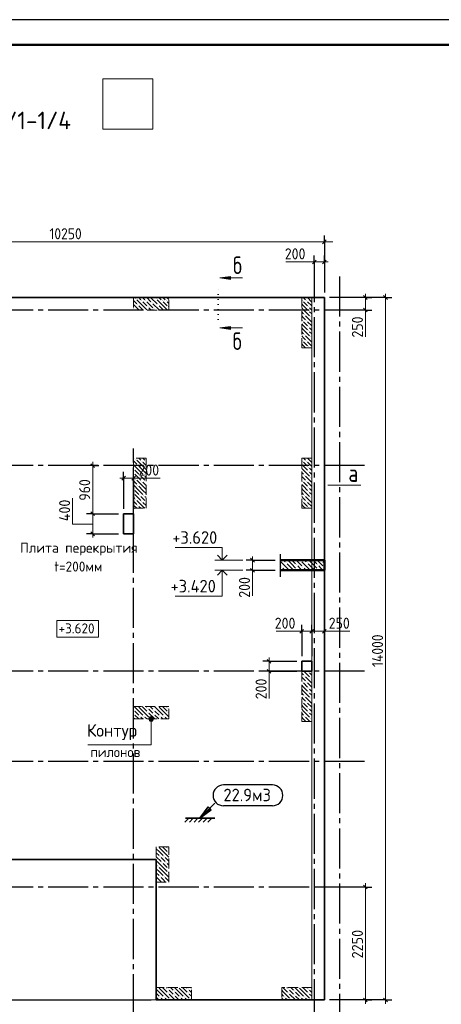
# Model space of a CAD drawing. Header units: millimetres. Extents: x 0 to 42000, y 0 to 29700.
# Tile 3 of 10: x 12180 to 20580, y 10075 to 29700. Entities that reach past the tile are written whole.
import ezdxf

# ---------------------------------------------------------------- set-up
doc = ezdxf.new("R2010")
doc.units = ezdxf.units.MM
for name, pattern in [('______2', [270, 200, -70]), ('______5', [1100, 800, -100, 100, -100]), ('______9', [100, 0, -100])]:
    doc.linetypes.add(name, pattern=pattern)
for name, color, linetype, lineweight in [('Standard', 7, 'Continuous', 25), ('ЖБ Перекрытие верхний уровень', 7, 'Continuous', 18), ('Общий01', 7, 'Continuous', 13), ('Позиционная метка линия выноска', 7, 'Continuous', 13), ('Примечания', 7, 'Continuous', 13), ('Размерная линия_ общее', 7, 'Continuous', 13), ('Текст_ общее', 7, 'Continuous', 25)]:
    doc.layers.add(name, color=color, linetype=linetype, lineweight=lineweight)
doc.layers.add('ЖБ Пилон', color=7, linetype='______2', lineweight=13, true_color=0xa0a0a0)
doc.layers.add('Оси', color=7, linetype='______5', lineweight=13, true_color=0x656565)
doc.styles.add('ISOCPEUR', font='txt')

msp = doc.modelspace()

# ---------------------------------------------------------------- hatches: boundary and pattern name
at = {"layer": 'Standard', "linetype": 'Continuous', "lineweight": 35, "transparency": 33554687}
msp.add_hatch(color=7, dxfattribs=at).paths.add_polyline_path([(15964, 13980), (15766, 13782), (15993, 13952)])
at = {"layer": 'ЖБ Пилон', "linetype": 'Continuous', "lineweight": 18, "transparency": 33554687}
for points in [[(14490, 24139), (14496, 24146), (14503, 24139), (14496, 24133)], [(14890, 24139), (14896, 24146), (14903, 24139), (14896, 24133)], [(14450, 23939), (14456, 23946), (14463, 23939), (14456, 23933)], [(14530, 24019), (14536, 24026), (14543, 24019), (14536, 24013)], [(14610, 24099), (14616, 24106), (14623, 24099), (14616, 24093)], [(14690, 24099), (14696, 24106), (14703, 24099), (14696, 24093)], [(14730, 23979), (14736, 23986), (14743, 23979), (14736, 23973)], [(14810, 24059), (14816, 24066), (14823, 24059), (14816, 24053)], [(14850, 23939), (14856, 23946), (14863, 23939), (14856, 23933)], [(14930, 24019), (14936, 24026), (14943, 24019), (14936, 24013)], [(15010, 24099), (15016, 24106), (15023, 24099), (15016, 24093)], [(15090, 24099), (15096, 24106), (15103, 24099), (15096, 24093)], [(15130, 23979), (15136, 23986), (15143, 23979), (15136, 23973)], [(17810, 24099), (17816, 24106), (17823, 24099), (17816, 24093)], [(17890, 24099), (17896, 24106), (17903, 24099), (17896, 24093)], [(17930, 23979), (17936, 23986), (17943, 23979), (17936, 23973)], [(17850, 23819), (17856, 23826), (17863, 23819), (17856, 23813)], [(17930, 23899), (17936, 23906), (17943, 23899), (17936, 23893)], [(17970, 23779), (17976, 23786), (17983, 23779), (17976, 23773)], [(17810, 23699), (17816, 23706), (17823, 23699), (17816, 23693)], [(17890, 23699), (17896, 23706), (17903, 23699), (17896, 23693)], [(17930, 23579), (17936, 23586), (17943, 23579), (17936, 23573)], [(17850, 23419), (17856, 23426), (17863, 23419), (17856, 23413)], [(17930, 23499), (17936, 23506), (17943, 23499), (17936, 23493)], [(17970, 23379), (17976, 23386), (17983, 23379), (17976, 23373)], [(17810, 23299), (17816, 23306), (17823, 23299), (17816, 23293)], [(17890, 23299), (17896, 23306), (17903, 23299), (17896, 23293)], [(17930, 23179), (17936, 23186), (17943, 23179), (17936, 23173)], [(14490, 20939), (14496, 20946), (14503, 20939), (14496, 20933)], [(14530, 20819), (14536, 20826), (14543, 20819), (14536, 20813)], [(14610, 20899), (14616, 20906), (14623, 20899), (14616, 20893)], [(14690, 20899), (14696, 20906), (14700, 20902), (14700, 20896), (14696, 20893)], [(17810, 20899), (17816, 20906), (17823, 20899), (17816, 20893)], [(17890, 20899), (17896, 20906), (17903, 20899), (17896, 20893)], [(14450, 20739), (14456, 20746), (14463, 20739), (14456, 20733)], [(14450, 20659), (14456, 20666), (14463, 20659), (14456, 20653)], [(14570, 20619), (14576, 20626), (14583, 20619), (14576, 20613)], [(14650, 20619), (14656, 20626), (14663, 20619), (14656, 20613)], [(17850, 20619), (17856, 20626), (17863, 20619), (17856, 20613)], [(17930, 20779), (17936, 20786), (17943, 20779), (17936, 20773)], [(17930, 20699), (17936, 20706), (17943, 20699), (17936, 20693)], [(14490, 20539), (14496, 20546), (14503, 20539), (14496, 20533)], [(14530, 20419), (14536, 20426), (14543, 20419), (14536, 20413)], [(14610, 20499), (14616, 20506), (14623, 20499), (14616, 20493)], [(14690, 20499), (14696, 20506), (14700, 20502), (14700, 20496), (14696, 20493)], [(17810, 20499), (17816, 20506), (17823, 20499), (17816, 20493)], [(17890, 20499), (17896, 20506), (17903, 20499), (17896, 20493)], [(17970, 20579), (17976, 20586), (17983, 20579), (17976, 20573)], [(14450, 20339), (14456, 20346), (14463, 20339), (14456, 20333)], [(14450, 20259), (14456, 20266), (14463, 20259), (14456, 20253)], [(14570, 20219), (14576, 20226), (14583, 20219), (14576, 20213)], [(14650, 20219), (14656, 20226), (14663, 20219), (14656, 20213)], [(17850, 20219), (17856, 20226), (17863, 20219), (17856, 20213)], [(17930, 20379), (17936, 20386), (17943, 20379), (17936, 20373)], [(17930, 20299), (17936, 20306), (17943, 20299), (17936, 20293)], [(14490, 20139), (14496, 20146), (14503, 20139), (14496, 20133)], [(14530, 20019), (14536, 20026), (14543, 20019), (14536, 20013)], [(14610, 20099), (14616, 20106), (14623, 20099), (14616, 20093)], [(14690, 20099), (14696, 20106), (14700, 20102), (14700, 20096), (14696, 20093)], [(17810, 20099), (17816, 20106), (17823, 20099), (17816, 20093)], [(17890, 20099), (17896, 20106), (17903, 20099), (17896, 20093)], [(17970, 20179), (17976, 20186), (17983, 20179), (17976, 20173)], [(17930, 19979), (17936, 19986), (17943, 19979), (17936, 19973)], [(17930, 16699), (17936, 16706), (17943, 16699), (17936, 16693)], [(17810, 16499), (17816, 16506), (17823, 16499), (17816, 16493)], [(17850, 16619), (17856, 16626), (17863, 16619), (17856, 16613)], [(17890, 16499), (17896, 16506), (17903, 16499), (17896, 16493)], [(17970, 16579), (17976, 16586), (17983, 16579), (17976, 16573)], [(17930, 16379), (17936, 16386), (17943, 16379), (17936, 16373)], [(17930, 16299), (17936, 16306), (17943, 16299), (17936, 16293)], [(17810, 16099), (17816, 16106), (17823, 16099), (17816, 16093)], [(17850, 16219), (17856, 16226), (17863, 16219), (17856, 16213)], [(17890, 16099), (17896, 16106), (17903, 16099), (17896, 16093)], [(17970, 16179), (17976, 16186), (17983, 16179), (17976, 16173)], [(14450, 15939), (14456, 15946), (14463, 15939), (14456, 15933)], [(14730, 15979), (14736, 15986), (14743, 15979), (14736, 15973)], [(14730, 15899), (14736, 15906), (14743, 15899), (14736, 15893)], [(14850, 15939), (14856, 15946), (14863, 15939), (14856, 15933)], [(15130, 15979), (15136, 15986), (15143, 15979), (15136, 15973)], [(15130, 15899), (15136, 15906), (15143, 15899), (15136, 15893)], [(17930, 15979), (17936, 15986), (17943, 15979), (17936, 15973)], [(17930, 15899), (17936, 15906), (17943, 15899), (17936, 15893)], [(14450, 15859), (14456, 15866), (14463, 15859), (14456, 15853)], [(14570, 15819), (14576, 15826), (14583, 15819), (14576, 15813)], [(14650, 15819), (14656, 15826), (14663, 15819), (14656, 15813)], [(14770, 15779), (14776, 15786), (14783, 15779), (14776, 15773)], [(14850, 15859), (14856, 15866), (14863, 15859), (14856, 15853)], [(14970, 15819), (14976, 15826), (14983, 15819), (14976, 15813)], [(15050, 15819), (15056, 15826), (15063, 15819), (15056, 15813)], [(17850, 15819), (17856, 15826), (17863, 15819), (17856, 15813)], [(17970, 15779), (17976, 15786), (17983, 15779), (17976, 15773)], [(15130, 13179), (15136, 13186), (15143, 13179), (15136, 13173)], [(14970, 13019), (14976, 13026), (14983, 13019), (14976, 13013)], [(15050, 13019), (15056, 13026), (15063, 13019), (15056, 13013)], [(15130, 13099), (15136, 13106), (15143, 13099), (15136, 13093)], [(14900, 12942), (14903, 12939), (14900, 12936)], [(14930, 12819), (14936, 12826), (14943, 12819), (14936, 12813)], [(15010, 12899), (15016, 12906), (15023, 12899), (15016, 12893)], [(15090, 12899), (15096, 12906), (15103, 12899), (15096, 12893)], [(15130, 12779), (15136, 12786), (15143, 12779), (15136, 12773)], [(14970, 12619), (14976, 12626), (14983, 12619), (14976, 12613)], [(15050, 12619), (15056, 12626), (15063, 12619), (15056, 12613)], [(15130, 12699), (15136, 12706), (15143, 12699), (15136, 12693)], [(14900, 12542), (14903, 12539), (14900, 12536)], [(14970, 10219), (14976, 10226), (14983, 10219), (14976, 10213)], [(15050, 10219), (15056, 10226), (15063, 10219), (15056, 10213)], [(15130, 10379), (15136, 10386), (15143, 10379), (15136, 10373)], [(15130, 10299), (15136, 10306), (15143, 10299), (15136, 10293)], [(15250, 10339), (15256, 10346), (15263, 10339), (15256, 10333)], [(15250, 10259), (15256, 10266), (15263, 10259), (15256, 10253)], [(15370, 10219), (15376, 10226), (15383, 10219), (15376, 10213)], [(15450, 10219), (15456, 10226), (15463, 10219), (15456, 10213)], [(15530, 10379), (15536, 10386), (15543, 10379), (15536, 10373)], [(15530, 10299), (15536, 10306), (15543, 10299), (15536, 10293)], [(17450, 10219), (17456, 10226), (17463, 10219), (17456, 10213)], [(17530, 10379), (17536, 10386), (17543, 10379), (17536, 10373)], [(17530, 10299), (17536, 10306), (17543, 10299), (17536, 10293)], [(17650, 10339), (17656, 10346), (17663, 10339), (17656, 10333)], [(17650, 10259), (17656, 10266), (17663, 10259), (17656, 10253)], [(17770, 10219), (17776, 10226), (17783, 10219), (17776, 10213)], [(17850, 10219), (17856, 10226), (17863, 10219), (17856, 10213)], [(17930, 10379), (17936, 10386), (17943, 10379), (17936, 10373)], [(17930, 10299), (17936, 10306), (17943, 10299), (17936, 10293)], [(15170, 10179), (15176, 10186), (15183, 10179), (15176, 10173)], [(15570, 10179), (15576, 10186), (15583, 10179), (15576, 10173)], [(17570, 10179), (17576, 10186), (17583, 10179), (17576, 10173)], [(17970, 10179), (17976, 10186), (17983, 10179), (17976, 10173)]]:
    msp.add_hatch(color=7, dxfattribs=at).paths.add_polyline_path(points, flags=16)
at = {"layer": 'Общий01', "linetype": 'Continuous', "lineweight": 13, "transparency": 33554687}
for points in [[(16381, 24524), (16171, 24554), (16381, 24584)], [(16381, 23526), (16171, 23556), (16381, 23586)], [(17488, 18868), (17481, 18875), (17488, 18881), (17494, 18875)], [(17782, 18910), (17775, 18917), (17782, 18923), (17788, 18917)], [(17908, 18868), (17901, 18875), (17908, 18881), (17914, 18875)], [(18202, 18910), (18195, 18917), (18202, 18923), (18208, 18917)], [(17404, 18784), (17397, 18791), (17404, 18797), (17410, 18791)], [(17698, 18826), (17691, 18833), (17698, 18839), (17704, 18833)], [(17698, 18742), (17691, 18749), (17698, 18755), (17704, 18749)], [(17824, 18784), (17817, 18791), (17824, 18797), (17830, 18791)], [(18118, 18826), (18111, 18833), (18118, 18839), (18124, 18833)], [(18118, 18742), (18111, 18749), (18118, 18755), (18124, 18749)], [(18244, 18784), (18237, 18791), (18244, 18797), (18250, 18792), (18250, 18790)]]:
    msp.add_hatch(color=7, dxfattribs=at).paths.add_polyline_path(points, flags=16)
for points in [[(14755, 15762), (14845, 15762), (14838, 15785)], [(14755, 15762), (14838, 15785), (14761, 15785)], [(14761, 15740), (14845, 15762), (14755, 15762)], [(14761, 15785), (14838, 15785), (14822, 15801)], [(14761, 15785), (14822, 15801), (14777, 15801)], [(14761, 15740), (14838, 15740), (14845, 15762)], [(14777, 15723), (14838, 15740), (14761, 15740)], [(14777, 15801), (14822, 15801), (14800, 15807)], [(14777, 15723), (14822, 15723), (14838, 15740)], [(14822, 15723), (14777, 15723), (14800, 15717)]]:
    msp.add_hatch(color=7, dxfattribs=at).paths.add_polyline_path(points)

# ---------------------------------------------------------------- linework, layer by layer
at = {"layer": 'Standard', "color": 7, "linetype": 'Continuous', "lineweight": 25, "transparency": 33554687}
for p, q in [((17215, 14447), (16240, 14447)), ((17215, 14030), (16240, 14030))]:
    msp.add_line(p, q, dxfattribs=at)
at = {"layer": 'Standard', "color": 7, "linetype": 'Continuous', "lineweight": 35, "transparency": 33554687}
for p, q in [((16071, 14087), (15766, 13782)), ((15936, 14009), (15766, 13782)), ((15766, 13782), (15993, 13952)), ((15993, 13952), (15936, 14009)), ((15964, 13980), (15979, 13994)), ((15548, 13782), (15471, 13706)), ((15481, 13782), (16070, 13782)), ((15639, 13782), (15563, 13706)), ((15731, 13782), (15654, 13706)), ((15822, 13782), (15746, 13706)), ((15766, 13782), (15766, 13782)), ((15766, 13782), (15766, 13782)), ((15766, 13782), (15766, 13782)), ((15914, 13782), (15837, 13706)), ((16006, 13782), (15929, 13706))]:
    msp.add_line(p, q, dxfattribs=at)
at = {"layer": 'Standard', "color": 7, "linetype": 'Continuous', "lineweight": 25, "transparency": 33554687}
msp.add_lwpolyline([(0, 0), (42000, 0), (42000, 29700), (0, 29700), (0, 0)], close=True, dxfattribs=at)
at = {"layer": 'Standard', "color": 7, "linetype": 'Continuous', "lineweight": 50, "transparency": 33554687}
msp.add_lwpolyline([(2000, 29200), (41500, 29200), (41500, 500), (2000, 500), (2000, 29200)], close=True, dxfattribs=at)
at = {"layer": 'Standard', "color": 7, "linetype": 'Continuous', "lineweight": 13, "transparency": 33554687}
for points in [[(23000, 29200), (2000, 29200), (2000, 500), (23000, 500), (23000, 29200)], [(8000, 10162), (18000, 10162), (18000, 24162), (8000, 24162), (8000, 10162)], [(8000, 10162), (18250, 10162), (18250, 24162), (8000, 24162), (8000, 10162)], [(18317, 20425), (18699, 20425), (18974, 20425)]]:
    msp.add_lwpolyline(points, dxfattribs=at)
at = {"layer": 'Standard', "color": 254, "linetype": 'Continuous', "lineweight": 13, "true_color": 0xc4c4ff, "transparency": 33554687}
msp.add_lwpolyline([(13836, 27519), (14836, 27519), (14836, 28519), (13836, 28519), (13836, 27519)], dxfattribs=at)
at = {"layer": 'Standard', "color": 7, "linetype": 'Continuous', "lineweight": 25, "transparency": 33554687}
for centre, start, end in [((16240, 14239), 90, 270), ((17215, 14239), 270, 90)]:
    msp.add_arc(centre, 208, start, end, dxfattribs=at)
at = {"layer": 'ЖБ Перекрытие верхний уровень', "color": 7, "linetype": 'Continuous', "lineweight": 35, "transparency": 33554687}
for p, q in [((18250, 24162), (8000, 24162)), ((18250, 10162), (18250, 24162)), ((14450, 19852), (14250, 19852)), ((14250, 19852), (14250, 19452)), ((14450, 19452), (14450, 19852)), ((14250, 19452), (14450, 19452)), ((18000, 16912), (17800, 16912)), ((17800, 16912), (17800, 16712)), ((18000, 16712), (18000, 16912)), ((17800, 16712), (18000, 16712)), ((11450, 12962), (14900, 12962)), ((14900, 12962), (14900, 10162)), ((14900, 10162), (18250, 10162))]:
    msp.add_line(p, q, dxfattribs=at)
at = {"layer": 'ЖБ Пилон', "color": 253, "linetype": '______2', "lineweight": 13, "true_color": 0xa0a0a0, "transparency": 33554687}
for p, q in [((14450, 24162), (14450, 23912)), ((15150, 24162), (14450, 24162)), ((15150, 23912), (15150, 24162)), ((18000, 24162), (17800, 24162)), ((17800, 24162), (17800, 23162)), ((18000, 23162), (18000, 24162)), ((14450, 23912), (15150, 23912)), ((17800, 23162), (18000, 23162)), ((14700, 20962), (14450, 20962)), ((14450, 20962), (14450, 19962)), ((14700, 19962), (14700, 20962)), ((18000, 20962), (17800, 20962)), ((17800, 20962), (17800, 19962)), ((18000, 19962), (18000, 20962)), ((14450, 19962), (14700, 19962)), ((17800, 19962), (18000, 19962)), ((18000, 16712), (17800, 16712)), ((17800, 16712), (17800, 15712)), ((18000, 15712), (18000, 16712)), ((14450, 16012), (14450, 15762)), ((15150, 16012), (14450, 16012)), ((15150, 15762), (15150, 16012)), ((14450, 15762), (15150, 15762)), ((17800, 15712), (18000, 15712)), ((15150, 13212), (14900, 13212)), ((14900, 13212), (14900, 12512)), ((15150, 12512), (15150, 13212)), ((14900, 12512), (15150, 12512)), ((14900, 10412), (14900, 10162)), ((15600, 10412), (14900, 10412)), ((15600, 10162), (15600, 10412)), ((17400, 10412), (17400, 10162)), ((18000, 10412), (17400, 10412)), ((18000, 10162), (18000, 10412)), ((14900, 10162), (15600, 10162)), ((17400, 10162), (18000, 10162))]:
    msp.add_line(p, q, dxfattribs=at)
at = {"layer": 'ЖБ Пилон', "color": 9, "linetype": 'Continuous', "lineweight": 18, "true_color": 0xc7c7c7, "transparency": 33554687}
for p, q in [((14473, 24162), (14476, 24159)), ((14553, 24162), (14596, 24119)), ((14636, 24159), (14633, 24162)), ((14676, 24119), (14636, 24159)), ((14713, 24162), (14796, 24079)), ((14796, 24159), (14916, 24039)), ((14873, 24162), (14876, 24159)), ((14953, 24162), (14996, 24119)), ((15036, 24159), (15033, 24162)), ((15076, 24119), (15036, 24159)), ((15113, 24162), (15150, 24126)), ((17836, 24159), (17833, 24162)), ((17876, 24119), (17836, 24159)), ((17913, 24162), (17996, 24079)), ((17996, 24159), (18000, 24156)), ((14450, 24106), (14516, 24039)), ((14556, 23919), (14450, 24026)), ((14636, 23999), (14516, 24119)), ((14556, 23999), (14636, 23919)), ((14636, 24079), (14716, 23999)), ((14636, 23999), (14716, 23919)), ((14716, 24079), (14836, 23959)), ((14796, 23919), (14756, 23959)), ((14956, 23919), (14836, 24039)), ((15036, 23999), (14916, 24119)), ((14956, 23999), (15036, 23919)), ((15036, 24079), (15116, 23999)), ((15036, 23999), (15116, 23919)), ((15116, 24079), (15150, 24046)), ((17836, 23999), (17800, 24036)), ((17800, 23956), (17836, 23919)), ((17836, 24079), (17916, 23999)), ((17836, 23999), (17916, 23919)), ((17916, 24079), (18000, 23996)), ((17996, 23919), (17956, 23959)), ((14476, 23919), (14483, 23912)), ((14556, 23919), (14563, 23912)), ((14636, 23919), (14643, 23912)), ((14803, 23912), (14796, 23919)), ((14876, 23919), (14883, 23912)), ((14956, 23919), (14963, 23912)), ((15036, 23919), (15043, 23912)), ((17800, 23876), (17836, 23839)), ((17836, 23759), (17800, 23796)), ((17836, 23919), (17956, 23799)), ((17876, 23719), (17836, 23759)), ((17876, 23799), (17996, 23679)), ((17956, 23879), (18000, 23836)), ((18000, 23916), (17996, 23919)), ((17996, 23759), (18000, 23756)), ((17836, 23599), (17800, 23636)), ((17800, 23556), (17836, 23519)), ((17836, 23679), (17916, 23599)), ((17836, 23599), (17916, 23519)), ((17916, 23679), (18000, 23596)), ((17996, 23519), (17956, 23559)), ((17800, 23476), (17836, 23439)), ((17836, 23359), (17800, 23396)), ((17836, 23519), (17956, 23399)), ((17876, 23319), (17836, 23359)), ((17876, 23399), (17996, 23279)), ((17956, 23479), (18000, 23436)), ((18000, 23516), (17996, 23519)), ((17996, 23359), (18000, 23356)), ((17836, 23199), (17800, 23236)), ((17836, 23279), (17916, 23199)), ((17836, 23199), (17873, 23162)), ((17916, 23279), (18000, 23196)), ((14450, 20906), (14516, 20839)), ((14556, 20719), (14450, 20826)), ((14473, 20962), (14476, 20959)), ((14636, 20799), (14516, 20919)), ((14553, 20962), (14596, 20919)), ((14636, 20959), (14633, 20962)), ((14676, 20919), (14636, 20959)), ((14636, 20879), (14700, 20816)), ((17836, 20799), (17800, 20836)), ((17836, 20959), (17833, 20962)), ((17876, 20919), (17836, 20959)), ((17836, 20879), (17916, 20799)), ((17913, 20962), (17996, 20879)), ((17916, 20879), (18000, 20796)), ((17996, 20959), (18000, 20956)), ((14476, 20719), (14556, 20639)), ((14476, 20639), (14596, 20519)), ((14556, 20799), (14636, 20719)), ((14556, 20719), (14636, 20639)), ((14636, 20799), (14700, 20736)), ((14636, 20719), (14700, 20656)), ((17800, 20756), (17836, 20719)), ((17800, 20676), (17836, 20639)), ((17836, 20799), (17916, 20719)), ((17836, 20719), (17956, 20599)), ((17996, 20719), (17956, 20759)), ((17956, 20679), (18000, 20636)), ((18000, 20716), (17996, 20719)), ((14450, 20586), (14476, 20559)), ((14450, 20506), (14516, 20439)), ((14556, 20319), (14450, 20426)), ((14636, 20399), (14516, 20519)), ((14636, 20559), (14596, 20599)), ((14676, 20519), (14636, 20559)), ((14636, 20479), (14700, 20416)), ((14676, 20599), (14700, 20576)), ((17836, 20559), (17800, 20596)), ((17836, 20399), (17800, 20436)), ((17876, 20519), (17836, 20559)), ((17836, 20479), (17916, 20399)), ((17876, 20599), (17996, 20479)), ((17916, 20479), (18000, 20396)), ((17996, 20559), (18000, 20556)), ((14476, 20319), (14556, 20239)), ((14476, 20239), (14596, 20119)), ((14556, 20399), (14636, 20319)), ((14556, 20319), (14636, 20239)), ((14636, 20399), (14700, 20336)), ((14636, 20319), (14700, 20256)), ((17800, 20356), (17836, 20319)), ((17800, 20276), (17836, 20239)), ((17836, 20399), (17916, 20319)), ((17836, 20319), (17956, 20199)), ((17996, 20319), (17956, 20359)), ((17956, 20279), (18000, 20236)), ((18000, 20316), (17996, 20319)), ((14450, 20186), (14476, 20159)), ((14450, 20106), (14516, 20039)), ((14513, 19962), (14450, 20026)), ((14636, 19999), (14516, 20119)), ((14636, 20159), (14596, 20199)), ((14676, 20119), (14636, 20159)), ((14636, 20079), (14700, 20016)), ((14676, 20199), (14700, 20176)), ((17836, 20159), (17800, 20196)), ((17836, 19999), (17800, 20036)), ((17876, 20119), (17836, 20159)), ((17836, 20079), (17916, 19999)), ((17876, 20199), (17996, 20079)), ((17916, 20079), (18000, 19996)), ((17996, 20159), (18000, 20156)), ((14556, 19999), (14593, 19962)), ((14636, 19999), (14673, 19962)), ((17836, 19999), (17873, 19962)), ((17843, 16712), (17956, 16599)), ((17800, 16676), (17836, 16639)), ((17836, 16559), (17800, 16596)), ((17876, 16519), (17836, 16559)), ((17876, 16599), (17996, 16479)), ((17956, 16679), (18000, 16636)), ((17996, 16559), (18000, 16556)), ((17836, 16399), (17800, 16436)), ((17800, 16356), (17836, 16319)), ((17836, 16479), (17916, 16399)), ((17836, 16399), (17916, 16319)), ((17836, 16319), (17956, 16199)), ((17916, 16479), (18000, 16396)), ((17996, 16319), (17956, 16359)), ((18000, 16316), (17996, 16319)), ((17800, 16276), (17836, 16239)), ((17836, 16159), (17800, 16196)), ((17876, 16119), (17836, 16159)), ((17876, 16199), (17996, 16079)), ((17956, 16279), (18000, 16236)), ((17996, 16159), (18000, 16156)), ((14556, 15919), (14463, 16012)), ((14476, 15919), (14556, 15839)), ((14556, 15999), (14636, 15919)), ((14556, 15919), (14636, 15839)), ((14636, 15999), (14623, 16012)), ((14636, 15999), (14716, 15919)), ((14636, 15919), (14756, 15799)), ((14703, 16012), (14716, 15999)), ((14796, 15919), (14756, 15959)), ((14783, 16012), (14836, 15959)), ((14836, 15879), (14796, 15919)), ((14956, 15919), (14863, 16012)), ((14876, 15919), (14956, 15839)), ((14956, 15999), (15036, 15919)), ((14956, 15919), (15036, 15839)), ((15036, 15999), (15023, 16012)), ((15036, 15999), (15116, 15919)), ((15036, 15919), (15150, 15806)), ((15103, 16012), (15116, 15999)), ((17836, 15999), (17800, 16036)), ((17800, 15956), (17836, 15919)), ((17836, 16079), (17916, 15999)), ((17836, 15999), (17916, 15919)), ((17836, 15919), (17956, 15799)), ((17916, 16079), (18000, 15996)), ((17996, 15919), (17956, 15959)), ((18000, 15916), (17996, 15919)), ((14450, 15786), (14473, 15762)), ((14476, 15839), (14553, 15762)), ((14633, 15762), (14596, 15799)), ((14676, 15799), (14713, 15762)), ((14756, 15879), (14873, 15762)), ((14876, 15839), (14953, 15762)), ((15033, 15762), (14996, 15799)), ((15076, 15799), (15113, 15762)), ((17800, 15876), (17836, 15839)), ((17836, 15759), (17800, 15796)), ((17876, 15719), (17836, 15759)), ((17876, 15799), (17963, 15712)), ((17956, 15879), (18000, 15836)), ((17996, 15759), (18000, 15756)), ((14956, 13119), (14900, 13176)), ((14956, 13199), (15036, 13119)), ((15036, 13199), (15023, 13212)), ((15036, 13199), (15116, 13119)), ((15103, 13212), (15116, 13199)), ((14900, 13096), (14956, 13039)), ((14900, 13016), (14996, 12919)), ((14956, 13119), (15036, 13039)), ((15036, 12959), (14996, 12999)), ((15036, 13119), (15150, 13006)), ((15076, 12919), (15036, 12959)), ((15076, 12999), (15150, 12926)), ((14900, 12856), (14916, 12839)), ((14956, 12719), (14900, 12776)), ((15036, 12799), (14916, 12919)), ((14956, 12799), (15036, 12719)), ((15036, 12879), (15116, 12799)), ((15036, 12799), (15116, 12719)), ((15116, 12879), (15150, 12846)), ((14900, 12696), (14956, 12639)), ((14900, 12616), (14996, 12519)), ((14956, 12719), (15036, 12639)), ((15036, 12559), (14996, 12599)), ((15036, 12719), (15150, 12606)), ((15076, 12599), (15150, 12526)), ((14923, 12512), (14916, 12519)), ((15076, 12519), (15036, 12559)), ((15036, 10399), (15023, 10412)), ((15103, 10412), (15116, 10399)), ((15183, 10412), (15236, 10359)), ((15356, 10319), (15263, 10412)), ((15436, 10399), (15423, 10412)), ((15503, 10412), (15516, 10399)), ((15583, 10412), (15600, 10396)), ((17436, 10399), (17423, 10412)), ((17503, 10412), (17516, 10399)), ((17583, 10412), (17636, 10359)), ((17756, 10319), (17663, 10412)), ((17836, 10399), (17823, 10412)), ((17903, 10412), (17916, 10399)), ((17983, 10412), (18000, 10396)), ((14956, 10319), (14900, 10376)), ((14900, 10296), (14956, 10239)), ((14900, 10216), (14953, 10162)), ((14956, 10399), (15036, 10319)), ((14956, 10319), (15036, 10239)), ((15036, 10399), (15116, 10319)), ((15036, 10319), (15156, 10199)), ((15196, 10319), (15156, 10359)), ((15156, 10279), (15273, 10162)), ((15236, 10279), (15196, 10319)), ((15276, 10319), (15356, 10239)), ((15276, 10239), (15353, 10162)), ((15356, 10399), (15436, 10319)), ((15356, 10319), (15436, 10239)), ((15436, 10399), (15516, 10319)), ((15436, 10319), (15556, 10199)), ((15596, 10319), (15556, 10359)), ((15556, 10279), (15600, 10236)), ((15600, 10316), (15596, 10319)), ((17400, 10356), (17436, 10319)), ((17400, 10276), (17436, 10239)), ((17436, 10399), (17516, 10319)), ((17436, 10319), (17556, 10199)), ((17596, 10319), (17556, 10359)), ((17556, 10279), (17673, 10162)), ((17636, 10279), (17596, 10319)), ((17676, 10319), (17756, 10239)), ((17676, 10239), (17753, 10162)), ((17756, 10399), (17836, 10319)), ((17756, 10319), (17836, 10239)), ((17836, 10399), (17916, 10319)), ((17836, 10319), (17956, 10199)), ((17996, 10319), (17956, 10359)), ((17956, 10279), (18000, 10236)), ((18000, 10316), (17996, 10319)), ((15033, 10162), (14996, 10199)), ((15076, 10199), (15113, 10162)), ((15433, 10162), (15396, 10199)), ((15476, 10199), (15513, 10162)), ((17433, 10162), (17400, 10196)), ((17476, 10199), (17513, 10162)), ((17833, 10162), (17796, 10199)), ((17876, 10199), (17913, 10162))]:
    msp.add_line(p, q, dxfattribs=at)
at = {"layer": 'Общий01', "color": 7, "linetype": 'Continuous', "lineweight": 13, "transparency": 33554687}
for p, q in [((16171, 24554), (16381, 24584)), ((16171, 24554), (16621, 24554)), ((16171, 24554), (16171, 24554)), ((16171, 24554), (16171, 24554)), ((16171, 24554), (16171, 24554)), ((16381, 24524), (16171, 24554)), ((16381, 24584), (16381, 24524)), ((16381, 24554), (16396, 24554)), ((16171, 23556), (16381, 23586)), ((16171, 23556), (16621, 23556)), ((16171, 23556), (16171, 23556)), ((16171, 23556), (16171, 23556)), ((16171, 23556), (16171, 23556)), ((16381, 23526), (16171, 23556)), ((16381, 23586), (16381, 23526)), ((16381, 23556), (16396, 23556)), ((16624, 18927), (16070, 18927)), ((16624, 18927), (16070, 18927)), ((17509, 18770), (17383, 18896)), ((17436, 18927), (17467, 18896)), ((17509, 18854), (17593, 18770)), ((17593, 18854), (17520, 18927)), ((17593, 18854), (17677, 18770)), ((17604, 18927), (17677, 18854)), ((17688, 18927), (17803, 18812)), ((17929, 18770), (17803, 18896)), ((17856, 18927), (17887, 18896)), ((17929, 18854), (18013, 18770)), ((18013, 18854), (17940, 18927)), ((18013, 18854), (18097, 18770)), ((18024, 18927), (18097, 18854)), ((18108, 18927), (18223, 18812)), ((18250, 18869), (18223, 18896)), ((16624, 18727), (16070, 18727)), ((16624, 18727), (16099, 18727)), ((17370, 18825), (17383, 18812)), ((17383, 18728), (17370, 18741)), ((17425, 18770), (17468, 18727)), ((17509, 18770), (17552, 18727)), ((17593, 18770), (17636, 18727)), ((17761, 18770), (17719, 18812)), ((17719, 18728), (17720, 18727)), ((17803, 18728), (17761, 18770)), ((17845, 18770), (17888, 18727)), ((17929, 18770), (17972, 18727)), ((18013, 18770), (18056, 18727)), ((18181, 18770), (18139, 18812)), ((18139, 18728), (18140, 18727)), ((18223, 18728), (18181, 18770)), ((14755, 15762), (14755, 15762)), ((14800, 15807), (14800, 15807)), ((14800, 15717), (14800, 15717)), ((14845, 15762), (14845, 15762))]:
    msp.add_line(p, q, dxfattribs=at)
at = {"layer": 'Общий01', "color": 7, "linetype": '______9', "lineweight": 13, "transparency": 33554687}
msp.add_line((16135, 23722), (16135, 24361), dxfattribs=at)
at = {"layer": 'Общий01', "color": 7, "linetype": 'Continuous', "lineweight": 25, "transparency": 33554687}
msp.add_line((17370, 19047), (17370, 18597), dxfattribs=at)
at = {"layer": 'Общий01', "color": 7, "linetype": 'Continuous', "lineweight": 35, "transparency": 33554687}
for p, q in [((16216, 18927), (16118, 19025)), ((16216, 18927), (16314, 19025)), ((16216, 18727), (16118, 18629)), ((16216, 18727), (16314, 18629))]:
    msp.add_line(p, q, dxfattribs=at)
at = {"layer": 'Общий01', "color": 7, "linetype": 'Continuous', "lineweight": 13, "transparency": 33554687}
for points in [[(16216, 18927), (16216, 19177), (15277, 19177)], [(16216, 18727), (16216, 18213), (15277, 18213)], [(13540, 15247), (14800, 15247), (14800, 15762)]]:
    msp.add_lwpolyline(points, dxfattribs=at)
at = {"layer": 'Общий01', "color": 7, "linetype": 'Continuous', "lineweight": 50, "transparency": 33554687}
msp.add_lwpolyline([(17370, 18927), (18250, 18927), (18250, 18727), (17370, 18727)], dxfattribs=at)
at = {"layer": 'Общий01', "color": 7, "linetype": 'Continuous', "lineweight": 18, "transparency": 33554687}
msp.add_lwpolyline([(12921, 17394), (13748, 17394), (13748, 17727), (12921, 17727), (12921, 17394)], dxfattribs=at)
at = {"layer": 'Общий01', "color": 7, "linetype": 'Continuous', "lineweight": 13, "transparency": 33554687}
msp.add_circle((14800, 15762), 45, dxfattribs=at)
at = {"layer": 'Оси', "color": 8, "linetype": '______5', "lineweight": -3, "transparency": 33554687}
for p, q in [((18050, 24873), (18050, 8776)), ((18550, 24582), (18550, 8776)), ((19047, 23912), (6314, 23912)), ((14450, 8776), (14450, 21156)), ((19047, 20812), (6314, 20812)), ((19047, 16712), (6314, 16712)), ((19047, 14912), (6314, 14912)), ((19047, 12412), (6314, 12412))]:
    msp.add_line(p, q, dxfattribs=at)
at = {"layer": 'Позиционная метка линия выноска', "color": 7, "linetype": 'Continuous', "lineweight": 13, "transparency": 33554687}
msp.add_lwpolyline([(13635, 19643), (13235, 19643), (13235, 20163)], dxfattribs=at)
at = {"layer": 'Примечания', "color": 7, "linetype": 'Continuous', "lineweight": 13, "transparency": 33554687}
for p, q in [((18050, 25273), (18420, 25273)), ((18000, 24873), (17480, 24873)), ((19069, 23912), (19069, 23382)), ((13635, 20712), (13635, 20192)), ((14450, 20563), (14980, 20563)), ((16819, 18727), (16819, 18217)), ((17800, 17511), (17290, 17511)), ((18760, 17511), (18250, 17511)), ((17150, 16712), (17150, 16172))]:
    msp.add_line(p, q, dxfattribs=at)
at = {"layer": 'Размерная линия_ общее', "color": 253, "linetype": 'Continuous', "lineweight": -3, "true_color": 0xa0a0a0, "transparency": 33554687}
for p, q in [((18250, 25273), (18250, 25398)), ((18250, 25273), (18250, 25148)), ((18250, 25273), (18250, 24262)), ((18050, 24873), (18050, 24998)), ((18250, 24873), (18250, 24998)), ((18050, 24873), (18050, 24748)), ((18050, 24873), (18050, 24582)), ((18250, 24873), (18250, 24748)), ((18250, 24873), (18250, 24262)), ((19069, 24162), (18350, 24162)), ((19469, 24162), (18350, 24162)), ((19069, 24162), (18944, 24162)), ((19069, 24162), (19194, 24162)), ((19469, 24162), (19344, 24162)), ((19469, 24162), (19594, 24162)), ((19069, 23912), (18650, 23912)), ((19069, 23912), (18944, 23912)), ((19069, 23912), (19194, 23912)), ((13635, 20812), (13510, 20812)), ((13635, 20812), (13760, 20812)), ((13635, 20812), (13635, 20812)), ((14250, 20563), (14250, 20688)), ((14450, 20563), (14450, 20688)), ((14250, 20563), (14250, 20438)), ((14250, 20563), (14250, 19952)), ((14450, 20563), (14450, 20438)), ((14450, 20563), (14450, 19952)), ((13635, 19852), (13510, 19852)), ((13635, 19852), (13760, 19852)), ((13635, 19852), (14150, 19852)), ((13635, 19452), (13510, 19452)), ((13635, 19452), (13760, 19452)), ((13635, 19452), (14150, 19452)), ((16819, 18927), (16694, 18927)), ((16819, 18927), (16944, 18927)), ((16819, 18727), (16694, 18727)), ((16819, 18727), (16944, 18727)), ((17800, 17511), (17800, 17636)), ((17800, 17511), (17800, 17386)), ((17800, 17511), (17800, 17012)), ((18000, 17511), (18000, 17636)), ((18000, 17511), (18000, 17386)), ((18000, 17511), (18000, 17012)), ((18250, 17511), (18250, 17636)), ((18250, 17511), (18250, 17386)), ((18250, 17511), (18250, 17511)), ((17150, 16912), (17025, 16912)), ((17150, 16912), (17275, 16912)), ((17150, 16712), (17025, 16712)), ((17150, 16712), (17275, 16712)), ((19069, 12412), (18100, 12412)), ((19069, 12412), (18944, 12412)), ((19069, 12412), (19194, 12412)), ((6597, 10162), (14800, 10162)), ((19069, 10162), (18350, 10162)), ((19469, 10162), (18350, 10162)), ((19069, 10162), (18944, 10162)), ((19069, 10162), (19194, 10162)), ((19469, 10162), (19344, 10162)), ((19469, 10162), (19594, 10162))]:
    msp.add_line(p, q, dxfattribs=at)
at = {"layer": 'Размерная линия_ общее', "color": 7, "linetype": 'Continuous', "lineweight": 13, "transparency": 33554687}
for p, q in [((8000, 25273), (18250, 25273)), ((18250, 25273), (18325, 25273)), ((18050, 24873), (17975, 24873)), ((18250, 24873), (18050, 24873)), ((18250, 24873), (18325, 24873)), ((19069, 24162), (19069, 24237)), ((19069, 23912), (19069, 24162)), ((19469, 24162), (19469, 24237)), ((19069, 23912), (19069, 23837)), ((13635, 20812), (13635, 20887)), ((14250, 20563), (14175, 20563)), ((14250, 20563), (14450, 20563)), ((14450, 20563), (14525, 20563)), ((13635, 19852), (13635, 19452)), ((13635, 19452), (13635, 19377)), ((16819, 18927), (16819, 19002)), ((16819, 18927), (16819, 18727)), ((16819, 18727), (16819, 18652)), ((17800, 17511), (17725, 17511)), ((17800, 17511), (18000, 17511)), ((18000, 17511), (18250, 17511)), ((18250, 17511), (18325, 17511)), ((17150, 16912), (17150, 16987)), ((17150, 16912), (17150, 16712)), ((17150, 16712), (17150, 16637)), ((19069, 12412), (19069, 12487)), ((19069, 10162), (19069, 10087)), ((19469, 10162), (19469, 10087))]:
    msp.add_line(p, q, dxfattribs=at)
at = {"layer": 'Размерная линия_ общее', "color": 7, "linetype": 'Continuous', "lineweight": 25, "transparency": 33554687}
for p, q in [((18212, 25235), (18287, 25310)), ((18087, 24910), (18012, 24835)), ((18287, 24910), (18212, 24835)), ((19106, 24125), (19031, 24200)), ((19431, 24200), (19506, 24125)), ((19106, 23875), (19031, 23950)), ((13597, 20850), (13672, 20775)), ((14212, 20525), (14287, 20600)), ((14412, 20525), (14487, 20600)), ((13597, 19890), (13672, 19815)), ((13597, 19490), (13672, 19415)), ((16782, 18964), (16857, 18889)), ((16782, 18764), (16857, 18689)), ((17762, 17473), (17837, 17548)), ((17962, 17473), (18037, 17548)), ((18212, 17473), (18287, 17548)), ((17112, 16950), (17187, 16875)), ((17112, 16750), (17187, 16675)), ((19106, 12375), (19031, 12450)), ((19106, 10125), (19031, 10200)), ((19431, 10200), (19506, 10125))]:
    msp.add_line(p, q, dxfattribs=at)
at = {"layer": 'Размерная линия_ общее', "color": 7, "linetype": 'Continuous', "lineweight": 13, "transparency": 33554687}
for points in [[(19469, 24162), (19469, 16826), (19469, 16826), (19469, 10162)], [(13635, 20812), (13635, 20040), (13635, 20040), (13635, 19852)], [(19069, 10162), (19069, 11060), (19069, 11060), (19069, 12412)]]:
    msp.add_lwpolyline(points, dxfattribs=at)
at = {"layer": 'Размерная линия_ общее', "color": 253, "linetype": 'Continuous', "lineweight": -3, "true_color": 0xa0a0a0, "transparency": 33554687}
for points in [[(16819, 18927), (17240, 18927), (17240, 18927), (17270, 18927)], [(16819, 18727), (17128, 18727), (17128, 18727), (17270, 18727)], [(17150, 16912), (17487, 16912), (17487, 16912), (17700, 16912)], [(17150, 16712), (17398, 16712), (17398, 16712), (17700, 16712)]]:
    msp.add_lwpolyline(points, dxfattribs=at)

# ---------------------------------------------------------------- texts
at = {"layer": 'Standard', "color": 7, "linetype": 'Continuous', "lineweight": 25, "transparency": 33554687, "insert": (16240, 14122), "char_height": 250, "width": 1093.07, "attachment_point": 7, "style": 'ISOCPEUR'}
msp.add_mtext('\\W0.95;22.9м3', dxfattribs=at)
at = {"layer": 'Общий01', "color": 7, "linetype": 'Continuous', "lineweight": 35, "transparency": 33554687, "char_height": 350, "attachment_point": 7, "style": 'ISOCPEUR'}
for s, insert, width in [('\\W0.78;б', (16430, 24630), 380.82), ('\\W0.78;б', (16424, 23117), 380.82), ('\\W0.80;а', (18729, 20488), 419.8)]:
    msp.add_mtext(s, dxfattribs=dict(at, insert=insert, width=width))
at = {"layer": 'Общий01', "color": 251, "linetype": 'Continuous', "lineweight": 18, "true_color": 0x656565, "transparency": 33554687, "char_height": 200, "attachment_point": 7, "style": 'ISOCPEUR'}
for s, insert, width in [('\\W0.98;Плита перекрытия', (12187, 19020), 2456.91), ('\\W0.96;t=200мм', (12867, 18700), 1095.55)]:
    msp.add_mtext(s, dxfattribs=dict(at, insert=insert, width=width))
at = {"layer": 'Общий01', "color": 7, "linetype": 'Continuous', "lineweight": 25, "transparency": 33554687, "attachment_point": 7, "style": 'ISOCPEUR'}
for s, insert, char_height, width in [('\\W0.95;+3.620', (15221, 19254), 250, 1067.86), ('\\W0.95;+3.420', (15186, 18285), 250, 1093.07), ('\\W0.96;Контур', (13522, 15341), 250, 1243.92), ('\\W0.96;пилонов', (13588, 15001), 200, 1075.23)]:
    msp.add_mtext(s, dxfattribs=dict(at, insert=insert, char_height=char_height, width=width))
at = {"layer": 'Общий01', "color": 7, "linetype": 'Continuous', "lineweight": 18, "transparency": 33554687, "insert": (12955, 17467), "char_height": 200, "width": 854.3, "attachment_point": 7, "style": 'ISOCPEUR'}
msp.add_mtext('\\W0.95;+3.620', dxfattribs=at)
at = {"layer": 'Размерная линия_ общее', "color": 7, "linetype": 'Continuous', "lineweight": 25, "transparency": 33554687, "char_height": 220, "attachment_point": 7, "style": 'ISOCPEUR'}
for s, insert, width in [('\\W0.89;10250', (12773, 25323), 823.55), ('\\W0.91;200', (17462, 24923), 561.99), ('\\W0.91;200', (14547, 20613), 561.98), ('\\W0.91;200', (17262, 17561), 561.99), ('\\W0.91;250', (18337, 17561), 561.99)]:
    msp.add_mtext(s, dxfattribs=dict(at, insert=insert, width=width))
at = {"layer": 'Размерная линия_ общее', "color": 7, "linetype": 'Continuous', "lineweight": 25, "transparency": 33554687, "char_height": 220, "attachment_point": 7, "rotation": 90, "style": 'ISOCPEUR'}
for s, insert, width in [('\\W0.91;250', (19019, 23365), 562), ('\\W0.91;960', (13585, 20112), 562), ('\\W0.92;400', (13185, 19704), 584.45), ('\\W0.91;200', (16769, 18179), 562), ('\\W0.89;14000', (19419, 16799), 845.91), ('\\W0.91;200', (17100, 16155), 562), ('\\W0.93;2250', (19019, 10990), 718.09)]:
    msp.add_mtext(s, dxfattribs=dict(at, insert=insert, width=width))
at = {"layer": 'Текст_ общее', "color": 7, "linetype": 'Continuous', "lineweight": 50, "transparency": 33554687, "insert": (3514, 27421), "char_height": 350, "width": 10105.19, "attachment_point": 7, "style": 'ISOCPEUR'}
msp.add_mtext('\\W0.97;конструкции плиты покрытия в осях 1/1-1/4', dxfattribs=at)

doc.saveas('drawing.dxf')
